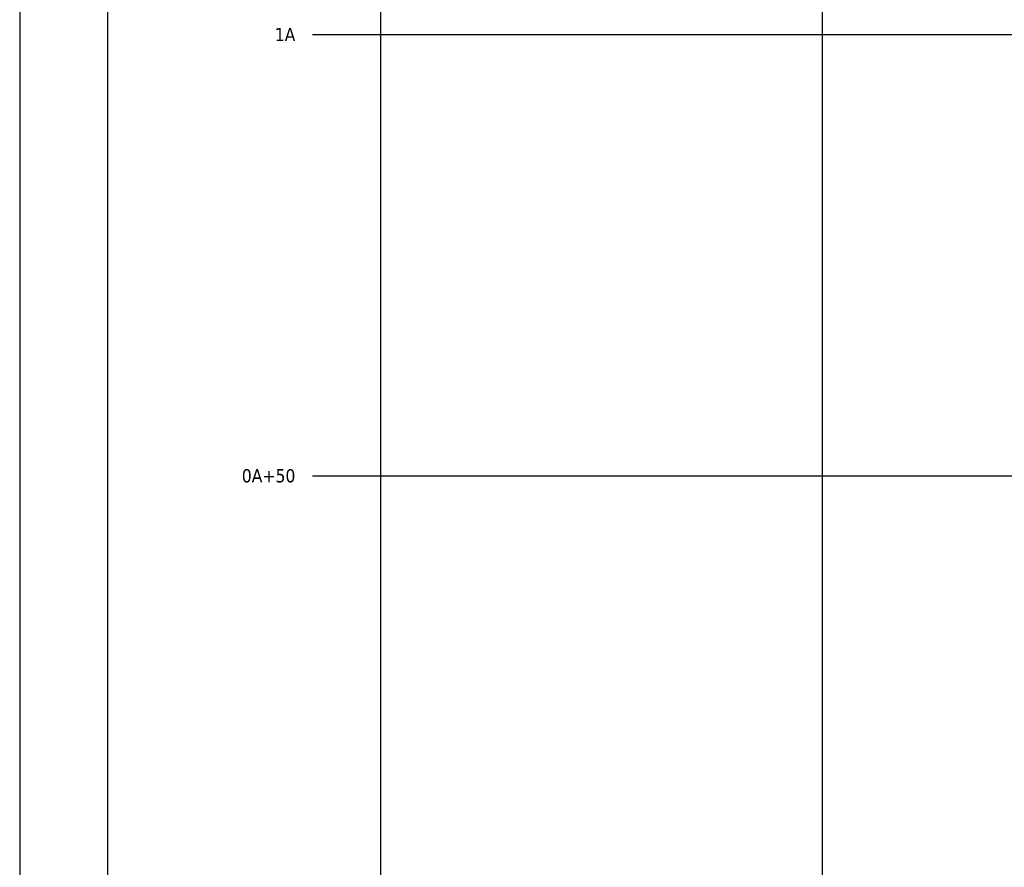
# Model space of a CAD drawing. Header units: millimetres. Extents: x 767170 to 66149698, y -983507 to 2493658.
# Tile 135 of 256: x 2268523 to 2380066, y -752016 to -655962. Entities that reach past the tile are written whole.
import ezdxf
from ezdxf.enums import TextEntityAlignment as Align

# ---------------------------------------------------------------- set-up
doc = ezdxf.new("R2010")
doc.units = ezdxf.units.MM
doc.layers.add('(001) Сетка', color=92, linetype='Continuous')
doc.layers.add('A_STROYSETKA', color=5, linetype='Continuous')
doc.styles.add('COMPLEX', font='tahoma.ttf')

# ---------------------------------------------------------------- blocks, each defined once
blk = doc.blocks.new('A11111111111')
blk.add_lwpolyline([(-186450, -2503181), (654550, -2503181), (654550, -1909181), (-186450, -1909181)], close=True)
blk.add_lwpolyline([(649550, -2498181), (-166450, -2498181), (-166450, -1914181), (649550, -1914181), (649550, -2498181)])
blk = doc.blocks.new('Setka')
at = {"layer": '(001) Сетка'}
for p, q in [((0, 1.5), (0, -1.5)), ((-1.5, 0), (1.5, 0))]:
    blk.add_line(p, q, dxfattribs=at)
blk = doc.blocks.new('Topo Xos')
at = {"layer": '(001) Сетка', "transparency": 16777216}
for p in [(-143.34, -86.03), (-93.34, -86.03), (-143.34, -136.03), (-93.34, -136.03)]:
    blk.add_blockref('Setka', p, dxfattribs=at)
blk = doc.blocks.new('A$Cccaa34c6')
at = {"layer": 'A_STROYSETKA', "linetype": 'Continuous'}
for p, q in [((0, 250000), (0, -7850.6)), ((50000, 250000), (50000, -7850.6)), ((-7707.2, 100000), (250000, 100000)), ((-7707.2, 50000), (250000, 50000))]:
    blk.add_line(p, q, dxfattribs=at)
at = {"layer": 'A_STROYSETKA', "style": 'COMPLEX'}
for s, p in [('1A', (-9658, 100000)), ('0A+50', (-9658, 50000))]:
    blk.add_text(s, height=1500, dxfattribs=at).set_placement(p, align=Align.MIDDLE_RIGHT)

msp = doc.modelspace()

# ---------------------------------------------------------------- block references
at = {"xscale": 0.5, "yscale": 0.5, "zscale": 0.5}
msp.add_blockref('A11111111111', (2361748.15, 475993.25), dxfattribs=at)

# ---------------------------------------------------------------- next in the draw order: block references
at = {"xscale": 1000, "yscale": 1000, "zscale": 1000}
msp.add_blockref('Topo Xos', (2452754.32, -571613.28), dxfattribs=at)

# ---------------------------------------------------------------- next in the draw order: block references
msp.add_blockref('A$Cccaa34c6', (2309413.61, -757644.92))

doc.saveas('drawing.dxf')
